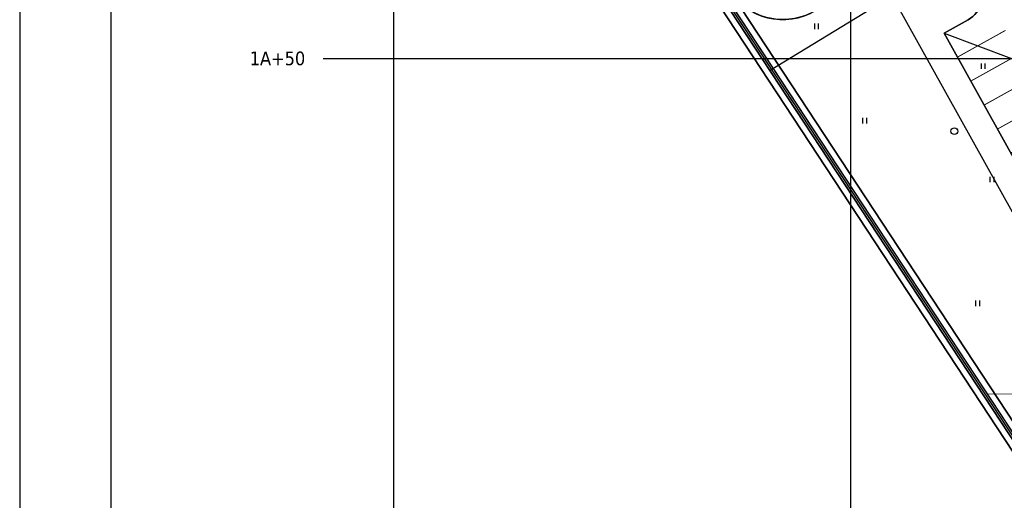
# Model space of a CAD drawing. Header units: millimetres. Extents: x 767170 to 66149698, y -983507 to 2493658.
# Tile 146 of 256: x 2268523 to 2376220, y -655962 to -603417. Entities that reach past the tile are written whole.
import ezdxf
from ezdxf.enums import TextEntityAlignment as Align

# ---------------------------------------------------------------- set-up
doc = ezdxf.new("R2010")
doc.units = ezdxf.units.MM
for name, color, linetype in [('(001) Сетка', 92, 'Continuous'), ('(031) Горизонтали', 42, 'Continuous'), ('(036) Растительность', 7, 'Continuous'), ('(038) Деревья', 7, 'Continuous'), ('(040) Ограда', 7, 'Continuous'), ('A_STROYSETKA', 5, 'Continuous'), ('G_KOORD', 7, 'Continuous'), ('GLUXOY OG', 7, 'Continuous')]:
    doc.layers.add(name, color=color, linetype=linetype)
doc.styles.add('BLACK', font='tahomabd.ttf')
doc.styles.add('COMPLEX', font='tahoma.ttf')
doc.styles.get("Standard").update_dxf_attribs({"font": 'isocpeui.ttf'})
doc.linetypes.add('ОГРАДА_БЕТ', pattern='A,4,["|",Standard,S=0.8,R=0,X=0,Y=-0.8],4', length=8)
doc.linetypes.add('ОГРАДА_ГЛИН', pattern='A,4,["|",Standard,S=0.8,R=0,X=0,Y=-0.8],0.5,["|",Standard,S=0.8,R=0,X=0,Y=-0.8],3.5', length=8)
doc.dimstyles.new('genplan dimension', dxfattribs={"dimtxt": 1100, "dimasz": 450, "dimexe": 450, "dimexo": 0, "dimgap": 80, "dimtad": 1, "dimlfac": 0.001, "dimtxsty": 'BLACK', "dimblk": 'OBLIQUE', "dimcen": 0, "dimclrd": 186, "dimclre": 186, "dimclrt": 186, "dimadec": 1, "dimazin": 0, "dimtfac": 1, "dimtmove": 0, "dimatfit": 3, "dimldrblk": 'OBLIQUE', "dimfxl": 1, "dimlwd": 9, "dimlwe": 9, "dimarcsym": 0})

# ---------------------------------------------------------------- blocks, each defined once
blk = doc.blocks.new('A11111111111')
blk.add_lwpolyline([(-186450, -2503181), (654550, -2503181), (654550, -1909181), (-186450, -1909181)], close=True)
blk.add_lwpolyline([(649550, -2498181), (-166450, -2498181), (-166450, -1914181), (649550, -1914181), (649550, -2498181)])
blk = doc.blocks.new('d')
at = {"layer": '(038) Деревья'}
blk.add_ellipse((0, 0), major_axis=(0.265, 0.265), ratio=1, start_param=5.497787, end_param=11.780972, dxfattribs=at)
blk = doc.blocks.new('I04010')
for p, q in [((-0.412273, 0.007146), (-0.412273, 1.207146)), ((0.387727, 1.207146), (0.387727, 0.007146))]:
    blk.add_line(p, q)
blk = doc.blocks.new('Setka')
at = {"layer": '(001) Сетка'}
for p, q in [((0, 1.5), (0, -1.5)), ((-1.5, 0), (1.5, 0))]:
    blk.add_line(p, q, dxfattribs=at)
blk = doc.blocks.new('Topo Xos')
at = {"layer": '(031) Горизонтали', "color": 42, "linetype": 'Continuous', "lineweight": 0, "ltscale": 600, "transparency": 16777216}
blk.add_lwpolyline([(-78.4, -72.72), (-70.53, -72.77)], dxfattribs=at)
at = {"layer": '(040) Ограда', "ltscale": 600, "transparency": 16777216, "flags": 128}
blk.add_lwpolyline([(7.06, 105.87), (2.8, 103.26), (11.66, 86.82), (-65.03, 40.22), (-128.02, 1.96), (-48.29, -119.23), (-43.67, -125.77)], dxfattribs=at)
at = {"layer": '(040) Ограда', "linetype": 'ОГРАДА_БЕТ', "ltscale": 600, "transparency": 16777216, "flags": 128}
blk.add_lwpolyline([(7.61, 105.74), (3.33, 103.11), (12.19, 86.68), (-64.83, 39.88), (-127.45, 1.84), (-47.96, -119), (-43.34, -125.54)], dxfattribs=at)
at = {"layer": '(001) Сетка', "transparency": 16777216}
for p in [(-143.34, -36.03), (-93.34, -36.03)]:
    blk.add_blockref('Setka', p, dxfattribs=at)
at = {"layer": '(036) Растительность', "linetype": 'Continuous', "transparency": 16777216, "xscale": 0.5, "yscale": 0.5, "zscale": 0.5}
for p in [(-97.07, -32.83), (-78.84, -37.18), (-91.81, -43.14), (-77.87, -49.57), (-79.43, -63.11)]:
    blk.add_blockref('I04010', p, dxfattribs=at)
at = {"layer": '(038) Деревья', "linetype": 'Continuous', "transparency": 16777216}
blk.add_blockref('d', (-82, -43.99), dxfattribs=at)
blk = doc.blocks.new('_Oblique')
at = {"color": 0, "linetype": 'ByBlock', "lineweight": -2}
blk.add_line((-0.5, -0.5), (0.5, 0.5), dxfattribs=at)
blk = doc.blocks.new('*D1905')
at = {"color": 186, "lineweight": 9, "transparency": 16777216}
for p, q in [((-59597, -8107), (-59999, -8351)), ((-59614, -8118), (-30888, -55389)), ((-30742, -55300), (-31273, -55623))]:
    blk.add_line(p, q, dxfattribs=at)
at = {"color": 186, "lineweight": 9, "transparency": 16777216, "xscale": 450, "yscale": 450, "zscale": 450}
for p, rotation in [((-59614, -8118), 121.2865699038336), ((-30888, -55389), 301.2865699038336)]:
    blk.add_blockref('_Oblique', p, dxfattribs=dict(at, rotation=rotation))
at = {"color": 186, "transparency": 16777216, "insert": (-44586, -31349), "char_height": 1100, "attachment_point": 5, "rotation": 301.28657, "style": 'BLACK'}
blk.add_mtext('55,32', dxfattribs=at)
blk = doc.blocks.new('*U1477')
at = {"color": 7, "true_color": 0xffffff, "const_width": 100}
blk.add_lwpolyline([(-3000, 0), (3000, 0)], dxfattribs=at)
blk = doc.blocks.new('*U1478')
at = {"color": 0, "linetype": 'ByBlock', "lineweight": -2, "transparency": 16777216}
for p in [(0, 30000), (0, 27000), (0, 24000), (0, 21000), (0, 18000), (0, 15000), (0, 12000), (0, 9000), (0, 6000), (0, 3000), (0, 0)]:
    blk.add_blockref('*U1477', p, dxfattribs=at)
blk = doc.blocks.new('A$Cccaa34c6')
at = {"layer": 'A_STROYSETKA', "linetype": 'Continuous'}
for p, q in [((0, 250000), (0, -7850.6)), ((50000, 250000), (50000, -7850.6)), ((-7707.2, 150000), (250000, 150000))]:
    blk.add_line(p, q, dxfattribs=at)
at = {"layer": 'A_STROYSETKA', "style": 'COMPLEX'}
blk.add_text('1A+50', height=1500, dxfattribs=at).set_placement((-9658, 150000), align=Align.MIDDLE_RIGHT)
blk = doc.blocks.new('A$C2cdd6916')
dim = blk.add_linear_dim(base=(-30888.110056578, -55388.882923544), p1=(-59597.220211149, -8107.421278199), p2=(-30741.657936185, -55299.885650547), angle=121.286569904, dimstyle='genplan dimension')
dim.commit()
dim.dimension.update_dxf_attribs({"geometry": '*D1905', "text_midpoint": (-44586.204274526, -31349.228369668)})

msp = doc.modelspace()

# ---------------------------------------------------------------- block references
at = {"xscale": 0.5, "yscale": 0.5, "zscale": 0.5}
msp.add_blockref('A11111111111', (2361748.15, 475993.25), dxfattribs=at)

# ---------------------------------------------------------------- next in the draw order: block references
at = {"xscale": 1000, "yscale": 1000, "zscale": 1000}
msp.add_blockref('Topo Xos', (2452754.32, -571613.28), dxfattribs=at)

# ---------------------------------------------------------------- next in the draw order: linework, layer by layer
for points in [[(2441355.79, -736834.3), (2438963.79, -738920.39), (2400395.29, -685926.13), (2323754.93, -569428.84), (2454734.55, -489851.54), (2517832.14, -602286.69), (2486575.58, -622966.39), (2486415.24, -626464), (2488363.36, -629103.83), (2467521.85, -647824.51), (2498510.59, -687779.78), (2450636.95, -728888.93), (2451483.64, -729874.71), (2446654.19, -734022.69)], [(2498510.59, -687779.78), (2467521.85, -647824.51), (2488363.36, -629103.83), (2486415.24, -626464), (2486575.58, -622966.39), (2517832.14, -602286.69), (2454734.55, -489851.54), (2323754.93, -569428.84), (2400395.29, -685926.13)], [(2400971, -685527.59), (2324738.53, -569650.32), (2454478.73, -490826.03), (2516903.29, -602061.89), (2485892.61, -622578.92), (2485704.61, -626679.92), (2487422.61, -629007.92), (2466569.61, -647738.92), (2497549.33, -687682.55)], [(2497001.83, -687629.31), (2466025.47, -647690.01), (2486885.04, -628953.11), (2485298.53, -626803.3), (2485502.34, -622357.51), (2516372.52, -601933.43), (2454332.55, -491382.88), (2325300.58, -569776.88), (2401299.98, -685299.86)], [(2459171.41, -501435.7), (2454076.73, -492357.37), (2326284.18, -569998.35), (2401875.69, -684901.32), (2439262.33, -736271.67), (2440245.89, -735413.89)], [(2406349.86, -692918.3), (2409470.68, -690238.86), (2396238.07, -657778.72), (2390557.71, -637877.7), (2385996.93, -640415), (2363971.85, -600824.96), (2350595.2, -608953.79)], [(2372279.94, -603417.1), (2369658.33, -604875.58)], [(2387160.06, -636334.91), (2369658.33, -604875.58)], [(2369658.33, -604875.58), (2387160.06, -636334.91)], [(2387160.06, -636334.91), (2369658.33, -604875.58)]]:
    msp.add_lwpolyline(points)
for points in [[(2401875.69, -684901.32), (2346560.45, -600819.32, -0.034159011), (2346009.77, -600038.66), (2345560.43, -599299.23), (2326284.18, -569998.35), (2454076.73, -492357.37), (2459171.41, -501435.7), (2456360.35, -503097.47), (2459413.67, -508262.47), (2462108.51, -506669.4), (2515443.67, -601708.63), (2484819.37, -621970.03), (2484587.9, -627019.22), (2485944.29, -628857.21), (2465073.23, -647604.42), (2496040.54, -687532.07)], [(2373443.07, -599337.01, -0.414213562), (2372279.94, -603417.1)]]:
    msp.add_lwpolyline(points, format="xyb")
at = {"lineweight": 30}
for points in [[(2441172, -506313.63), (2354080.69, -556706.98), (2333698.77, -569092.84), (2328955.84, -571975.06), (2345560.43, -599299.23), (2346009.77, -600038.66, 0.414213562), (2355627.07, -602385.49), (2367545.15, -595143.01, -0.425495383), (2371724.72, -596248.28), (2373443.07, -599337.01, -0.414213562), (2372279.94, -603417.1), (2369658.33, -604875.58), (2387160.06, -636334.91)], [(2372279.94, -603417.1, 0.414213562), (2373443.07, -599337.01)]]:
    msp.add_lwpolyline(points, format="xyb", dxfattribs=at)
for points in [[(2323754.93, -569428.84), (2400395.29, -685926.13)], [(2400971, -685527.59), (2324738.53, -569650.32)], [(2325300.58, -569776.88), (2401299.98, -685299.86)], [(2401875.69, -684901.32), (2346560.45, -600819.32)], [(2346560.45, -600819.32), (2401875.69, -684901.32)], [(2372279.94, -603417.1), (2369658.33, -604875.58)], [(2369658.33, -604875.58), (2372279.94, -603417.1)], [(2369658.33, -604875.58), (2387160.06, -636334.91)], [(2387160.06, -636334.91), (2369658.33, -604875.58)]]:
    msp.add_lwpolyline(points, dxfattribs=at)
msp.add_lwpolyline([(2393442.22, -637053.35, 0.48309225), (2389099.23, -635256.09), (2387160.06, -636334.91), (2369658.33, -604875.58), (2372279.94, -603417.1, 0.414213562), (2373443.07, -599337.01), (2371724.72, -596248.28, 0.425495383), (2367545.15, -595143.01), (2355627.07, -602385.49, -0.374752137), (2346560.45, -600819.32), (2401875.69, -684901.32), (2439262.33, -736271.67), (2440245.89, -735413.89), (2419513.28, -706926.67), (2399077.92, -656797.86)], format="xyb", close=True)
at = {"layer": 'G_KOORD', "color": 5, "linetype": 'Continuous'}
msp.add_lwpolyline([(2369658.33, -604875.58), (2377022.08, -607644.92), (2385098.75, -607644.92)], dxfattribs=at)
at = {"layer": 'GLUXOY OG', "color": 186, "linetype": 'ОГРАДА_ГЛИН', "lineweight": 30, "ltscale": 400}
for points in [[(2439079.89, -737890.33), (2400971, -685527.59), (2324738.53, -569650.32), (2454478.73, -490826.03), (2516903.29, -602061.89), (2485892.61, -622578.92), (2485704.61, -626679.92), (2487422.61, -629007.92), (2466569.61, -647738.92), (2497549.33, -687682.55)], [(2497001.83, -687629.31), (2466025.47, -647690.01), (2486885.04, -628953.11), (2485298.53, -626803.3), (2485502.34, -622357.51), (2516372.52, -601933.43), (2454332.55, -491382.88), (2325300.58, -569776.88), (2401299.98, -685299.86), (2439146.23, -737301.72)]]:
    msp.add_lwpolyline(points, dxfattribs=at)
at = {"layer": 'GLUXOY OG', "color": 186, "lineweight": 30, "ltscale": 400}
msp.add_lwpolyline([(2497275.58, -687655.93), (2466297.54, -647714.47), (2487153.82, -628980.52), (2485501.57, -626741.61), (2485697.48, -622468.21), (2516637.9, -601997.66), (2454405.64, -491104.45), (2325019.56, -569713.6), (2401135.49, -685413.73), (2439113.06, -737596.03)], dxfattribs=at)

# ---------------------------------------------------------------- next in the draw order: block references
for name, p in [('A$C2cdd6916', (2421862.53, -559451.45, -3656)), ('A$Cccaa34c6', (2309413.61, -757644.92))]:
    msp.add_blockref(name, p)
at = {"rotation": 29.0884551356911}
msp.add_blockref('*U1478', (2388323.19, -632254.82), dxfattribs=at)

doc.saveas('drawing.dxf')
